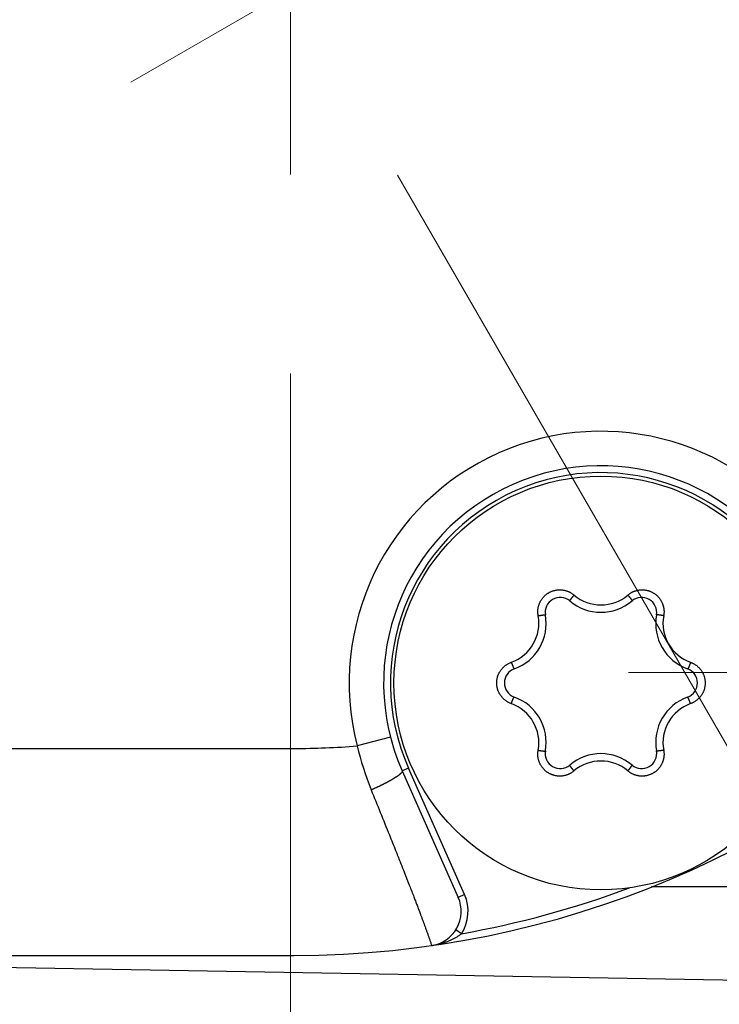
# Model space of a CAD drawing. Header units: millimetres. Extents: x 0 to 1076, y 0 to 742.
# Tile 20 of 127: x 497 to 508, y 210 to 225. Entities that reach past the tile are written whole.
import ezdxf

# ---------------------------------------------------------------- set-up
doc = ezdxf.new("R2010")
doc.units = ezdxf.units.MM
doc.header["$LTSCALE"] = 0.454724
doc.linetypes.add('CENTER', pattern=[50.8, 31.75, -6.35, 6.35, -6.35])
doc.layers.add('NoLayerName_001', color=7, linetype='Continuous')

# ---------------------------------------------------------------- blocks, each defined once
blk = doc.blocks.new('DIM_0003')
at = {"color": 3, "linetype": 'Continuous', "lineweight": 13}
blk.add_arc((54.498, 47.197), 54.498, 300, 210, dxfattribs=at)

msp = doc.modelspace()

# ---------------------------------------------------------------- linework, layer by layer
at = {"layer": 'NoLayerName_001', "color": 4, "linetype": 'CENTER', "lineweight": 13}
for p, q in [((501.376358, 205.098774), (501.376358, 242.901663)), ((491.376358, 242.419282), (533.058333, 170.223983)), ((484.05585, 215.098774), (519.341304, 235.470841)), ((506.276358, 215.199279), (516.276358, 215.199279))]:
    msp.add_line(p, q, dxfattribs=at)
at = {"layer": 'NoLayerName_001', "color": 60, "linetype": 'Continuous', "lineweight": 25}
for p, q in [((502.826737, 214.261863), (502.34259, 214.136957)), ((495.926863, 214.098774), (501.426863, 214.098774)), ((503.088024, 213.813915), (502.996587, 213.773428)), ((502.996587, 213.773428), (503.808791, 211.939123)), ((503.900229, 211.97961), (503.088024, 213.813915)), ((506.610855, 212.098774), (511.276358, 212.098774)), ((506.623016, 212.098774), (513.376863, 212.098774)), ((503.900229, 211.97961), (503.808791, 211.939123)), ((503.856673, 211.412795), (503.772495, 211.466777)), ((495.926863, 211.098774), (501.426863, 211.098774)), ((495.926863, 211.098774), (501.426863, 211.098774))]:
    msp.add_line(p, q, dxfattribs=at)
at = {"layer": 'NoLayerName_001', "color": 7, "linetype": 'Continuous', "lineweight": 25}
msp.add_line((513.84188, 210.633347), (488.84188, 211.064381), dxfattribs=at)
at = {"layer": 'NoLayerName_001', "color": 60, "linetype": 'Continuous', "lineweight": 25}
msp.add_circle((505.876863, 215.048774), 3, dxfattribs=at)
for centre, radius, start, end in [((501.426863, 225.098774), 14, 270, 90), ((505.876863, 215.048774), 3.64999, 33.2997428, 194.4664487), ((505.876863, 215.048774), 3.15, 23.8830953, 203.8830953), ((505.876863, 215.048774), 3.049999, 23.8830953, 203.8830953), ((505.877094, 216.7837), 0.602815, 229.6731316, 310.3261141), ((505.285228, 216.073517), 0.21673, 49.8061343, 190.1938657), ((505.876863, 216.773774), 0.7, 229.8061343, 310.1938657), ((506.468498, 216.073517), 0.21673, 349.8061343, 130.1938657), ((504.382969, 215.911274), 0.7, 289.8061343, 10.1938657), ((507.370757, 215.911274), 0.7, 169.8061343, 250.1938657), ((504.374894, 215.915936), 0.602187, 289.6528948, 10.3471052), ((507.378832, 215.915937), 0.602187, 169.6529121, 250.3470879), ((504.693593, 215.048774), 0.21673, 109.8061343, 250.1938657), ((507.060134, 215.048774), 0.21673, 289.8061343, 70.1938657), ((504.382969, 214.186274), 0.7, 349.8061343, 70.1938657), ((507.370757, 214.186274), 0.7, 109.8061343, 190.1938657), ((504.374894, 214.181612), 0.602187, 349.6529191, 70.3470809), ((507.378832, 214.181612), 0.602187, 109.6528879, 190.3471121), ((501.426863, 225.098774), 11, 270, 274.7752781), ((506.712048, 215.178122), 4.491792, 193.402653, 201.9712312), ((505.285228, 214.024032), 0.21673, 169.8061343, 310.1938657), ((506.468498, 214.024032), 0.21673, 229.8061343, 10.1938657), ((505.876863, 213.323774), 0.7, 49.8061343, 130.1938657), ((505.876632, 213.313849), 0.602815, 49.6731316, 130.3261141), ((501.426863, 225.098774), 13.9, 280.0673956, 290.4885171), ((503.351605, 211.736687), 0.5, 278.1967881, 23.8830953), ((503.351605, 211.736687), 0.599999, 327.3286116, 23.8830953), ((503.499616, 211.862159), 0.573948, 306.5393558, 308.4700728)]:
    msp.add_arc(centre, radius, start, end, dxfattribs=at)
for points, knots in [([(504.967308, 216.0241), (504.966505, 216.029238), (504.964712, 216.039499), (504.963132, 216.055058), (504.962214, 216.070684), (504.96208, 216.086351), (504.962701, 216.102012), (504.964088, 216.117623), (504.966243, 216.133142), (504.969158, 216.14853), (504.972822, 216.163752), (504.977225, 216.178773), (504.982358, 216.193559), (504.988208, 216.208075), (504.994767, 216.222286), (505.002019, 216.236159), (505.009943, 216.249661), (505.018518, 216.262761), (505.027723, 216.275426), (505.037539, 216.287624), (505.047944, 216.299322), (505.058917, 216.31049), (505.070427, 216.321104), (505.082443, 216.33114), (505.094937, 216.340576), (505.107879, 216.349386), (505.121239, 216.357548), (505.134987, 216.365037), (505.149089, 216.371839), (505.163507, 216.377941), (505.178207, 216.383329), (505.193154, 216.387989), (505.208312, 216.391908), (505.223646, 216.395069), (505.239117, 216.39747), (505.254688, 216.399109), (505.27032, 216.399984), (505.285976, 216.4001), (505.301613, 216.399424), (505.317212, 216.398074), (505.327516, 216.396429), (505.332679, 216.395699)], [0, 0, 0, 0, 0.0156039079, 0.0312347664, 0.0468856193, 0.0625492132, 0.078218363, 0.0938863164, 0.1095476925, 0.1252024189, 0.1408523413, 0.1564989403, 0.1721435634, 0.187787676, 0.2034330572, 0.2190807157, 0.2347302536, 0.250380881, 0.2660317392, 0.2816821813, 0.2973320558, 0.3129818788, 0.3286320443, 0.3442824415, 0.359932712, 0.3755825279, 0.3912318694, 0.4068812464, 0.422531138, 0.4381814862, 0.453831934, 0.4694821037, 0.4851318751, 0.5007816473, 0.5164319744, 0.5320827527, 0.5477333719, 0.5633829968, 0.579030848, 0.594676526, 0.6103210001, 0.6103210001, 0.6103210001, 0.6103210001]), ([(505.332679, 216.395699), (505.337801, 216.394718), (505.348083, 216.392937), (505.363281, 216.389168), (505.378299, 216.384752), (505.393083, 216.379578), (505.4076, 216.373686), (505.421813, 216.367081), (505.435686, 216.359788), (505.449187, 216.351837), (505.46226, 216.343229), (505.474945, 216.334081), (505.482935, 216.327399), (505.486984, 216.324134)], [0, 0, 0, 0, 0.0156449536, 0.0312917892, 0.0469418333, 0.0625965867, 0.0782579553, 0.0939259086, 0.1095951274, 0.1252588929, 0.1409099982, 0.156541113, 0.1721451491, 0.1721451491, 0.1721451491, 0.1721451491]), ([(505.486984, 216.324135), (505.486154, 216.323156), (505.484491, 216.321201), (505.482009, 216.318258), (505.479535, 216.315308), (505.47707, 216.312351), (505.474614, 216.309386), (505.472166, 216.306414), (505.469727, 216.303435), (505.467298, 216.300448), (505.464879, 216.297453), (505.462871, 216.294951), (505.46127, 216.292944), (505.460072, 216.291437), (505.458877, 216.289928), (505.457685, 216.288416), (505.456496, 216.286903), (505.45531, 216.285386), (505.454127, 216.283868), (505.452947, 216.282347), (505.45177, 216.280823), (505.450597, 216.279297), (505.449428, 216.277768), (505.448262, 216.276237), (505.447101, 216.274702), (505.445943, 216.273165), (505.444791, 216.271623), (505.443643, 216.270078), (505.442499, 216.268528), (505.441362, 216.266974), (505.440229, 216.265416), (505.439103, 216.263853), (505.437984, 216.262285), (505.436873, 216.260712), (505.43577, 216.259134), (505.434677, 216.257551), (505.433594, 216.255963), (505.432522, 216.254369), (505.431464, 216.252766), (505.43042, 216.251151), (505.429747, 216.250059), (505.429407, 216.249515)], [0, 0, 0, 0, 0.00384999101, 0.0077000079, 0.01155003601, 0.01540006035, 0.01925006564, 0.02310003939, 0.02694999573, 0.03079996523, 0.03464998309, 0.03850008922, 0.04042518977, 0.04235031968, 0.0442754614, 0.04620059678, 0.04812570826, 0.05005077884, 0.05197579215, 0.05390073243, 0.05582558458, 0.05775033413, 0.05967497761, 0.06159956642, 0.06352417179, 0.06544886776, 0.06737373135, 0.06929884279, 0.07122428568, 0.07315014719, 0.07507649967, 0.07700314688, 0.07892969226, 0.0808557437, 0.08278091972, 0.08470485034, 0.08662717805, 0.08854772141, 0.09046777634, 0.09238951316, 0.09431528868, 0.09431528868, 0.09431528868, 0.09431528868]), ([(506.266742, 216.324135), (506.270791, 216.3274), (506.278779, 216.334083), (506.291464, 216.343231), (506.304537, 216.351839), (506.318039, 216.359788), (506.331913, 216.367079), (506.346127, 216.373682), (506.360644, 216.379575), (506.375429, 216.384743), (506.390444, 216.38918), (506.405654, 216.392876), (506.421025, 216.395824), (506.436522, 216.398015), (506.452109, 216.39944), (506.467749, 216.400096), (506.483404, 216.399985), (506.499036, 216.39911), (506.514607, 216.39747), (506.530078, 216.395069), (506.545412, 216.391907), (506.56057, 216.387989), (506.575517, 216.383329), (506.590217, 216.377941), (506.604635, 216.37184), (506.618736, 216.365037), (506.632484, 216.357548), (506.645844, 216.349387), (506.658786, 216.340576), (506.671279, 216.33114), (506.683295, 216.321104), (506.694804, 216.310489), (506.705777, 216.299321), (506.716182, 216.287623), (506.725997, 216.275425), (506.735202, 216.26276), (506.743776, 216.24966), (506.751704, 216.236159), (506.758937, 216.222279), (506.765566, 216.208096), (506.769292, 216.198349), (506.771242, 216.193513)], [0, 0, 0, 0, 0.0156037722, 0.0312345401, 0.0468853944, 0.0625490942, 0.0782184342, 0.0938866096, 0.1095481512, 0.1252029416, 0.1408528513, 0.1564993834, 0.1721439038, 0.1877878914, 0.2034331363, 0.2190806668, 0.2347300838, 0.250380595, 0.2660313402, 0.2816816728, 0.2973314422, 0.3129811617, 0.3286312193, 0.3442814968, 0.3599316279, 0.3755812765, 0.3912304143, 0.4068795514, 0.4225291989, 0.4381793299, 0.4538296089, 0.4694796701, 0.4851293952, 0.5007791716, 0.5164295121, 0.5320802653, 0.5477307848, 0.5633802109, 0.5790277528, 0.5946730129, 0.6103170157, 0.6103170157, 0.6103170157, 0.6103170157]), ([(506.266742, 216.324135), (506.267572, 216.323156), (506.269235, 216.321201), (506.271717, 216.318258), (506.274191, 216.315308), (506.276656, 216.31235), (506.279113, 216.309386), (506.281561, 216.306414), (506.283999, 216.303435), (506.286428, 216.300448), (506.288848, 216.297453), (506.290855, 216.29495), (506.292456, 216.292944), (506.293654, 216.291436), (506.294849, 216.289927), (506.296042, 216.288416), (506.297231, 216.286902), (506.298417, 216.285386), (506.2996, 216.283867), (506.30078, 216.282346), (506.301956, 216.280822), (506.303129, 216.279296), (506.304299, 216.277768), (506.305465, 216.276236), (506.306626, 216.274702), (506.307784, 216.273164), (506.308936, 216.271622), (506.310085, 216.270077), (506.311228, 216.268527), (506.312365, 216.266973), (506.313498, 216.265415), (506.314624, 216.263852), (506.315743, 216.262284), (506.316854, 216.260711), (506.317957, 216.259133), (506.31905, 216.25755), (506.320133, 216.255961), (506.321205, 216.254368), (506.322263, 216.252764), (506.323307, 216.25115), (506.32398, 216.250058), (506.32432, 216.249513)], [0, 0, 0, 0, 0.00385005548, 0.00770013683, 0.01155022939, 0.01540031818, 0.01925038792, 0.02310042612, 0.02695044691, 0.03080048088, 0.0346505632, 0.0385007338, 0.04042586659, 0.04235102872, 0.04427620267, 0.04620137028, 0.04812651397, 0.05005161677, 0.05197666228, 0.05390163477, 0.05582651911, 0.05775130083, 0.05967597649, 0.06160059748, 0.06352523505, 0.06544996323, 0.06737485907, 0.06930000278, 0.07122547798, 0.07315137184, 0.07507775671, 0.07700443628, 0.07893101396, 0.08085709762, 0.08278230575, 0.08470626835, 0.08662862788, 0.08854920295, 0.09046928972, 0.09239105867, 0.09431686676, 0.09431686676, 0.09431686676, 0.09431686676]), ([(505.429407, 216.249515), (505.429075, 216.248963), (505.428402, 216.24786), (505.427441, 216.246179), (505.426505, 216.244479), (505.425743, 216.242739), (505.424794, 216.240997), (505.425074, 216.2397), (505.4251, 216.239069)], [0, 0, 0, 0, 0.00193239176, 0.00387339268, 0.00581319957, 0.00773519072, 0.00962986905, 0.01152428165, 0.01152428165, 0.01152428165, 0.01152428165]), ([(506.32432, 216.249513), (506.324652, 216.248961), (506.325325, 216.247859), (506.326286, 216.246178), (506.327222, 216.244477), (506.327984, 216.242738), (506.328933, 216.240996), (506.328654, 216.239698), (506.328627, 216.239067)], [0, 0, 0, 0, 0.00193242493, 0.00387345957, 0.00581329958, 0.00773532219, 0.00963002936, 0.01152447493, 0.01152447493, 0.01152447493, 0.01152447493]), ([(506.771242, 216.193513), (506.772952, 216.188586), (506.77655, 216.178792), (506.780883, 216.163746), (506.784567, 216.148531), (506.787478, 216.133141), (506.789634, 216.117623), (506.791022, 216.102011), (506.791644, 216.086351), (506.791511, 216.070683), (506.790594, 216.055058), (506.789014, 216.039499), (506.787221, 216.029238), (506.786418, 216.024099)], [0, 0, 0, 0, 0.0156445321, 0.0312910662, 0.0469409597, 0.0625957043, 0.0782571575, 0.0939252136, 0.109594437, 0.1252580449, 0.1409088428, 0.1565395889, 0.1721433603, 0.1721433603, 0.1721433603, 0.1721433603]), ([(504.967308, 216.0241), (504.968571, 216.02433), (504.971095, 216.024792), (504.974885, 216.02547), (504.978677, 216.026137), (504.982471, 216.026794), (504.986266, 216.027439), (504.990064, 216.028072), (504.993863, 216.028695), (504.997664, 216.029305), (505.001468, 216.029903), (505.004639, 216.03039), (505.007177, 216.030773), (505.009081, 216.031057), (505.010986, 216.031337), (505.012891, 216.031614), (505.014796, 216.031887), (505.016703, 216.032156), (505.018609, 216.032422), (505.020516, 216.032683), (505.022424, 216.03294), (505.024332, 216.033193), (505.026241, 216.033441), (505.02815, 216.033685), (505.030059, 216.033924), (505.03197, 216.034157), (505.033881, 216.034385), (505.035794, 216.034606), (505.037707, 216.034821), (505.039622, 216.03503), (505.041537, 216.035231), (505.043454, 216.035425), (505.045372, 216.03561), (505.04729, 216.035786), (505.049208, 216.035952), (505.051125, 216.036107), (505.053042, 216.036251), (505.054958, 216.036382), (505.056876, 216.036497), (505.058796, 216.036594), (505.060078, 216.036631), (505.06072, 216.036653)], [0, 0, 0, 0, 0.00384999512, 0.00770001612, 0.01155004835, 0.01540007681, 0.01925008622, 0.02310006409, 0.02695002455, 0.03079999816, 0.03465002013, 0.03850013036, 0.04042523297, 0.04235036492, 0.04427550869, 0.04620064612, 0.04812575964, 0.05005083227, 0.05197584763, 0.05390078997, 0.05582564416, 0.05775039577, 0.05967504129, 0.06159963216, 0.06352423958, 0.0654489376, 0.06737380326, 0.06929891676, 0.07122436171, 0.07315022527, 0.07507657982, 0.07700322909, 0.07892977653, 0.08085583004, 0.08278100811, 0.08470494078, 0.08662727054, 0.08854781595, 0.09046787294, 0.09238961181, 0.09431538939, 0.09431538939, 0.09431538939, 0.09431538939]), ([(505.06072, 216.036653), (505.061364, 216.036664), (505.062655, 216.036696), (505.064591, 216.036687), (505.066532, 216.036648), (505.06842, 216.036438), (505.070403, 216.036389), (505.071386, 216.035498), (505.071919, 216.03516)], [0, 0, 0, 0, 0.00193239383, 0.00387339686, 0.00581320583, 0.00773519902, 0.00962987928, 0.01152429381, 0.01152429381, 0.01152429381, 0.01152429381]), ([(506.693007, 216.036653), (506.692363, 216.036664), (506.691071, 216.036696), (506.689135, 216.036687), (506.687194, 216.036648), (506.685307, 216.036438), (506.683324, 216.036389), (506.68234, 216.035498), (506.681807, 216.03516)], [0, 0, 0, 0, 0.00193239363, 0.00387339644, 0.0058132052, 0.00773519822, 0.00962987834, 0.01152429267, 0.01152429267, 0.01152429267, 0.01152429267]), ([(506.786418, 216.0241), (506.785156, 216.02433), (506.782631, 216.024792), (506.778841, 216.02547), (506.775049, 216.026137), (506.771256, 216.026794), (506.76746, 216.027439), (506.763663, 216.028072), (506.759863, 216.028695), (506.756062, 216.029305), (506.752259, 216.029903), (506.749087, 216.03039), (506.746549, 216.030773), (506.744645, 216.031057), (506.742741, 216.031337), (506.740836, 216.031614), (506.73893, 216.031887), (506.737024, 216.032156), (506.735117, 216.032422), (506.73321, 216.032683), (506.731302, 216.03294), (506.729394, 216.033193), (506.727486, 216.033441), (506.725577, 216.033685), (506.723667, 216.033924), (506.721756, 216.034157), (506.719845, 216.034385), (506.717933, 216.034606), (506.716019, 216.034821), (506.714105, 216.03503), (506.712189, 216.035231), (506.710272, 216.035425), (506.708354, 216.03561), (506.706437, 216.035786), (506.704519, 216.035952), (506.702601, 216.036107), (506.700684, 216.036251), (506.698768, 216.036382), (506.69685, 216.036497), (506.69493, 216.036594), (506.693648, 216.036631), (506.693007, 216.036653)], [0, 0, 0, 0, 0.00384999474, 0.00770001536, 0.0115500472, 0.01540007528, 0.01925008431, 0.02310006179, 0.02695002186, 0.03079999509, 0.03465001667, 0.03850012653, 0.04042522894, 0.04235036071, 0.0442755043, 0.04620064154, 0.04812575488, 0.05005082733, 0.0519758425, 0.05390078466, 0.05582563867, 0.05775039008, 0.05967503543, 0.0615996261, 0.06352423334, 0.06544893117, 0.06737379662, 0.06929890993, 0.07122435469, 0.07315021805, 0.0750765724, 0.07700322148, 0.07892976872, 0.08085582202, 0.0827809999, 0.08470493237, 0.08662726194, 0.08854780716, 0.09046786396, 0.09238960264, 0.09431538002, 0.09431538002, 0.09431538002, 0.09431538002]), ([(504.438296, 215.250965), (504.441707, 215.254909), (504.448391, 215.262922), (504.459256, 215.274198), (504.470591, 215.284995), (504.482464, 215.29521), (504.494825, 215.304836), (504.507652, 215.313843), (504.520904, 215.322211), (504.534539, 215.329929), (504.54853, 215.336947), (504.562795, 215.343358), (504.572577, 215.346936), (504.577429, 215.34881)], [0, 0, 0, 0, 0.015644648, 0.0312912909, 0.0469412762, 0.0625960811, 0.0782575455, 0.0939255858, 0.1095948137, 0.1252584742, 0.1409093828, 0.1565402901, 0.172144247, 0.172144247, 0.172144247, 0.172144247]), ([(504.577429, 215.34881), (504.577861, 215.347601), (504.578723, 215.345183), (504.580031, 215.341562), (504.581349, 215.337945), (504.582677, 215.334331), (504.584017, 215.330722), (504.585367, 215.327116), (504.586727, 215.323515), (504.588099, 215.319918), (504.589483, 215.316325), (504.590647, 215.313335), (504.591584, 215.310945), (504.59229, 215.309154), (504.593, 215.307365), (504.593713, 215.305576), (504.594429, 215.30379), (504.595149, 215.302004), (504.595873, 215.30022), (504.5966, 215.298438), (504.597331, 215.296658), (504.598066, 215.294879), (504.598805, 215.293102), (504.599549, 215.291327), (504.600297, 215.289553), (504.60105, 215.287782), (504.601809, 215.286013), (504.602573, 215.284246), (504.603343, 215.282481), (504.60412, 215.280719), (504.604904, 215.278959), (504.605694, 215.277202), (504.606493, 215.275449), (504.607299, 215.2737), (504.608115, 215.271956), (504.608939, 215.270218), (504.609773, 215.268486), (504.610617, 215.266761), (504.611477, 215.265043), (504.612353, 215.263332), (504.612962, 215.262203), (504.613264, 215.261636)], [0, 0, 0, 0, 0.00384999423, 0.00770001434, 0.01155004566, 0.01540007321, 0.01925008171, 0.02310005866, 0.0269500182, 0.03079999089, 0.03465001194, 0.03850012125, 0.04042522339, 0.04235035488, 0.04427549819, 0.04620063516, 0.04812574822, 0.05005082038, 0.05197583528, 0.05390077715, 0.05582563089, 0.05775038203, 0.0596750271, 0.0615996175, 0.06352422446, 0.06544892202, 0.06737378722, 0.06929890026, 0.07122434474, 0.07315020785, 0.07507656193, 0.07700321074, 0.07892975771, 0.08085581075, 0.08278098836, 0.08470492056, 0.08662724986, 0.0885477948, 0.09046785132, 0.09238958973, 0.09431536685, 0.09431536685, 0.09431536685, 0.09431536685]), ([(507.176297, 215.34881), (507.175865, 215.347601), (507.175003, 215.345183), (507.173695, 215.341562), (507.172378, 215.337945), (507.171049, 215.334331), (507.16971, 215.330722), (507.16836, 215.327116), (507.166999, 215.323515), (507.165627, 215.319918), (507.164243, 215.316325), (507.163079, 215.313335), (507.162142, 215.310945), (507.161436, 215.309154), (507.160726, 215.307365), (507.160014, 215.305576), (507.159297, 215.30379), (507.158577, 215.302004), (507.157854, 215.30022), (507.157126, 215.298438), (507.156395, 215.296658), (507.15566, 215.294879), (507.154921, 215.293102), (507.154177, 215.291326), (507.153429, 215.289553), (507.152676, 215.287782), (507.151917, 215.286013), (507.151153, 215.284246), (507.150383, 215.282481), (507.149606, 215.280719), (507.148822, 215.278959), (507.148032, 215.277202), (507.147233, 215.275449), (507.146427, 215.2737), (507.145612, 215.271956), (507.144787, 215.270218), (507.143953, 215.268486), (507.143109, 215.266761), (507.14225, 215.265043), (507.141373, 215.263331), (507.140764, 215.262203), (507.140463, 215.261636)], [0, 0, 0, 0, 0.00385000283, 0.00770003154, 0.01155007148, 0.01540010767, 0.01925012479, 0.02310011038, 0.02695007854, 0.03080005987, 0.03465008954, 0.03850020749, 0.04042531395, 0.04235044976, 0.04427559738, 0.04620073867, 0.04812585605, 0.05005093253, 0.05197595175, 0.05390089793, 0.05582575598, 0.05775051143, 0.05967516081, 0.06159975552, 0.0635243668, 0.06544906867, 0.06737393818, 0.06929905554, 0.07122450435, 0.07315037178, 0.0750767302, 0.07700338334, 0.07892993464, 0.080855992, 0.08278117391, 0.08470511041, 0.08662744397, 0.08854799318, 0.09046805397, 0.09238979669, 0.09431557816, 0.09431557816, 0.09431557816, 0.09431557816]), ([(507.176297, 215.34881), (507.181149, 215.346936), (507.190931, 215.343358), (507.205196, 215.336947), (507.219188, 215.329929), (507.232823, 215.322211), (507.246075, 215.313842), (507.258901, 215.304835), (507.271264, 215.295209), (507.283133, 215.28499), (507.294483, 215.274206), (507.30529, 215.262882), (507.315529, 215.251044), (507.325176, 215.238719), (507.334204, 215.225933), (507.342591, 215.212716), (507.350323, 215.199102), (507.35738, 215.185126), (507.363745, 215.170821), (507.369401, 215.156221), (507.374329, 215.141361), (507.378514, 215.126274), (507.381951, 215.110999), (507.384635, 215.095574), (507.386559, 215.080036), (507.387718, 215.064423), (507.388107, 215.048772), (507.387718, 215.033121), (507.386559, 215.017508), (507.384635, 215.00197), (507.381951, 214.986545), (507.378513, 214.971271), (507.374329, 214.956184), (507.369401, 214.941323), (507.363745, 214.926724), (507.35738, 214.912419), (507.350322, 214.898444), (507.342594, 214.884828), (507.334191, 214.871623), (507.325222, 214.85879), (507.318644, 214.85069), (507.31543, 214.846584)], [0, 0, 0, 0, 0.0156039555, 0.0312348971, 0.0468859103, 0.0625497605, 0.0782192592, 0.0938876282, 0.1095494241, 0.1252045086, 0.1408547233, 0.1565015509, 0.1721463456, 0.187790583, 0.2034360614, 0.2190838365, 0.2347335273, 0.2503843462, 0.2660354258, 0.2816861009, 0.2973361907, 0.3129861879, 0.3286364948, 0.3442870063, 0.3599373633, 0.3755872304, 0.3912365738, 0.4068858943, 0.4225357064, 0.438185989, 0.4538364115, 0.4694866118, 0.4851364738, 0.5007863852, 0.5164368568, 0.5320877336, 0.5477383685, 0.5633879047, 0.5790355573, 0.5946809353, 0.6103250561, 0.6103250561, 0.6103250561, 0.6103250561]), ([(504.577429, 214.748739), (504.572577, 214.750613), (504.562795, 214.75419), (504.54853, 214.760601), (504.534539, 214.767619), (504.520903, 214.775338), (504.507651, 214.783707), (504.494825, 214.792714), (504.482463, 214.802339), (504.470594, 214.812558), (504.459243, 214.823343), (504.448436, 214.834667), (504.438197, 214.846505), (504.42855, 214.85883), (504.419523, 214.871616), (504.411135, 214.884833), (504.403403, 214.898447), (504.396346, 214.912423), (504.389981, 214.926728), (504.384326, 214.941327), (504.379397, 214.956188), (504.375213, 214.971275), (504.371775, 214.98655), (504.369092, 215.001975), (504.367167, 215.017512), (504.366008, 215.033126), (504.36562, 215.048777), (504.366008, 215.064428), (504.367167, 215.080041), (504.369092, 215.095579), (504.371775, 215.111003), (504.375213, 215.126278), (504.379398, 215.141365), (504.384326, 215.156225), (504.389981, 215.170825), (504.396346, 215.18513), (504.403405, 215.199105), (504.411132, 215.212721), (504.419536, 215.225925), (504.428504, 215.238759), (504.435082, 215.246858), (504.438296, 215.250965)], [0, 0, 0, 0, 0.0156039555, 0.0312348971, 0.0468859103, 0.0625497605, 0.0782192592, 0.0938876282, 0.1095494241, 0.1252045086, 0.1408547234, 0.156501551, 0.1721463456, 0.187790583, 0.2034360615, 0.2190838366, 0.2347335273, 0.2503843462, 0.2660354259, 0.281686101, 0.2973361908, 0.312986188, 0.3286364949, 0.3442870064, 0.3599373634, 0.3755872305, 0.3912365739, 0.4068858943, 0.4225357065, 0.4381859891, 0.4538364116, 0.4694866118, 0.4851364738, 0.5007863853, 0.5164368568, 0.5320877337, 0.5477383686, 0.5633879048, 0.5790355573, 0.5946809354, 0.6103250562, 0.6103250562, 0.6103250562, 0.6103250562]), ([(504.613264, 215.261636), (504.613576, 215.261073), (504.614194, 215.259939), (504.615169, 215.258266), (504.616174, 215.256605), (504.617299, 215.255075), (504.618333, 215.253382), (504.619597, 215.252976), (504.620156, 215.252683)], [0, 0, 0, 0, 0.00193239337, 0.00387339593, 0.00581320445, 0.00773519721, 0.00962987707, 0.01152429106, 0.01152429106, 0.01152429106, 0.01152429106]), ([(507.140463, 215.261636), (507.14015, 215.261073), (507.139532, 215.259938), (507.138557, 215.258266), (507.137552, 215.256605), (507.136427, 215.255075), (507.135393, 215.253382), (507.134129, 215.252976), (507.13357, 215.252683)], [0, 0, 0, 0, 0.0019323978, 0.00387340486, 0.0058132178, 0.00773521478, 0.00962989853, 0.01152431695, 0.01152431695, 0.01152431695, 0.01152431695]), ([(504.577429, 214.748739), (504.577861, 214.749948), (504.578723, 214.752365), (504.580031, 214.755986), (504.581349, 214.759604), (504.582677, 214.763217), (504.584017, 214.766827), (504.585367, 214.770433), (504.586727, 214.774034), (504.588099, 214.777631), (504.589483, 214.781224), (504.590647, 214.784214), (504.591584, 214.786603), (504.59229, 214.788394), (504.593, 214.790184), (504.593713, 214.791972), (504.594429, 214.793759), (504.595149, 214.795545), (504.595873, 214.797328), (504.5966, 214.799111), (504.597331, 214.800891), (504.598066, 214.80267), (504.598806, 214.804447), (504.599549, 214.806222), (504.600297, 214.807996), (504.60105, 214.809767), (504.601809, 214.811536), (504.602573, 214.813303), (504.603344, 214.815068), (504.60412, 214.81683), (504.604904, 214.81859), (504.605694, 214.820346), (504.606493, 214.8221), (504.607299, 214.823849), (504.608115, 214.825593), (504.608939, 214.827331), (504.609773, 214.829063), (504.610617, 214.830788), (504.611477, 214.832506), (504.612353, 214.834217), (504.612962, 214.835346), (504.613264, 214.835913)], [0, 0, 0, 0, 0.00385000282, 0.00770003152, 0.01155007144, 0.01540010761, 0.01925012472, 0.0231001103, 0.02695007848, 0.03080005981, 0.0346500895, 0.03850020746, 0.04042531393, 0.04235044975, 0.04427559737, 0.04620073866, 0.04812585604, 0.05005093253, 0.05197595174, 0.05390089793, 0.05582575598, 0.05775051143, 0.0596751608, 0.06159975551, 0.06352436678, 0.06544906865, 0.06737393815, 0.0692990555, 0.07122450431, 0.07315037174, 0.07507673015, 0.07700338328, 0.07892993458, 0.08085599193, 0.08278117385, 0.08470511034, 0.08662744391, 0.08854799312, 0.09046805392, 0.09238979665, 0.09431557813, 0.09431557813, 0.09431557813, 0.09431557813]), ([(504.613264, 214.835913), (504.613576, 214.836476), (504.614194, 214.83761), (504.615169, 214.839283), (504.616174, 214.840944), (504.617299, 214.842474), (504.618333, 214.844167), (504.619597, 214.844573), (504.620156, 214.844866)], [0, 0, 0, 0, 0.00193239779, 0.00387340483, 0.00581321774, 0.00773521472, 0.00962989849, 0.01152431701, 0.01152431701, 0.01152431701, 0.01152431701]), ([(507.140463, 214.835912), (507.14015, 214.836476), (507.139533, 214.83761), (507.138557, 214.839283), (507.137552, 214.840944), (507.136427, 214.842474), (507.135393, 214.844166), (507.134129, 214.844573), (507.13357, 214.844865)], [0, 0, 0, 0, 0.00193239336, 0.0038733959, 0.00581320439, 0.00773519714, 0.00962987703, 0.01152429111, 0.01152429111, 0.01152429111, 0.01152429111]), ([(507.176297, 214.748739), (507.175865, 214.749948), (507.175003, 214.752365), (507.173695, 214.755986), (507.172378, 214.759604), (507.171049, 214.763217), (507.16971, 214.766827), (507.16836, 214.770433), (507.166999, 214.774034), (507.165627, 214.777631), (507.164243, 214.781224), (507.163079, 214.784214), (507.162142, 214.786603), (507.161436, 214.788394), (507.160726, 214.790184), (507.160014, 214.791972), (507.159297, 214.793759), (507.158577, 214.795544), (507.157854, 214.797328), (507.157126, 214.799111), (507.156395, 214.800891), (507.15566, 214.80267), (507.154921, 214.804447), (507.154177, 214.806222), (507.153429, 214.807995), (507.152676, 214.809767), (507.151917, 214.811536), (507.151153, 214.813303), (507.150383, 214.815067), (507.149606, 214.81683), (507.148823, 214.818589), (507.148032, 214.820346), (507.147233, 214.822099), (507.146427, 214.823848), (507.145612, 214.825592), (507.144787, 214.827331), (507.143953, 214.829062), (507.143109, 214.830788), (507.14225, 214.832506), (507.141373, 214.834217), (507.140764, 214.835346), (507.140463, 214.835912)], [0, 0, 0, 0, 0.00384999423, 0.00770001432, 0.01155004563, 0.01540007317, 0.01925008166, 0.02310005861, 0.02695001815, 0.03079999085, 0.03465001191, 0.03850012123, 0.04042522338, 0.04235035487, 0.04427549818, 0.04620063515, 0.04812574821, 0.05005082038, 0.05197583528, 0.05390077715, 0.05582563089, 0.05775038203, 0.0596750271, 0.06159961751, 0.06352422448, 0.06544892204, 0.06737378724, 0.06929890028, 0.07122434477, 0.07315020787, 0.07507656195, 0.07700321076, 0.07892975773, 0.08085581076, 0.08278098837, 0.08470492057, 0.08662724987, 0.08854779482, 0.09046785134, 0.09238958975, 0.09431536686, 0.09431536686, 0.09431536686, 0.09431536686]), ([(507.31543, 214.846584), (507.312019, 214.842639), (507.305335, 214.834626), (507.294471, 214.823351), (507.283136, 214.812554), (507.271262, 214.802339), (507.258901, 214.792712), (507.246074, 214.783706), (507.232823, 214.775338), (507.219187, 214.76762), (507.205196, 214.760602), (507.190931, 214.754191), (507.181149, 214.750613), (507.176297, 214.748739)], [0, 0, 0, 0, 0.015644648, 0.031291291, 0.0469412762, 0.0625960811, 0.0782575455, 0.0939255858, 0.1095948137, 0.1252584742, 0.1409093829, 0.1565402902, 0.1721442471, 0.1721442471, 0.1721442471, 0.1721442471]), ([(504.982484, 213.904036), (504.980774, 213.908962), (504.977176, 213.918757), (504.972843, 213.933803), (504.969159, 213.949018), (504.966249, 213.964408), (504.964092, 213.979926), (504.962704, 213.995537), (504.962082, 214.011198), (504.962215, 214.026865), (504.963132, 214.042491), (504.964712, 214.05805), (504.966505, 214.06831), (504.967308, 214.073449)], [0, 0, 0, 0, 0.0156445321, 0.0312910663, 0.0469409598, 0.0625957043, 0.0782571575, 0.0939252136, 0.109594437, 0.1252580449, 0.1409088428, 0.1565395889, 0.1721433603, 0.1721433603, 0.1721433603, 0.1721433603]), ([(504.967308, 214.073449), (504.968571, 214.073219), (504.971095, 214.072757), (504.974885, 214.072079), (504.978677, 214.071411), (504.982471, 214.070755), (504.986266, 214.07011), (504.990064, 214.069476), (504.993863, 214.068854), (504.997664, 214.068244), (505.001468, 214.067646), (505.004639, 214.067159), (505.007177, 214.066776), (505.009081, 214.066492), (505.010986, 214.066211), (505.012891, 214.065935), (505.014796, 214.065662), (505.016703, 214.065392), (505.018609, 214.065127), (505.020516, 214.064866), (505.022424, 214.064609), (505.024332, 214.064356), (505.026241, 214.064108), (505.02815, 214.063864), (505.030059, 214.063625), (505.03197, 214.063392), (505.033881, 214.063164), (505.035794, 214.062943), (505.037707, 214.062727), (505.039622, 214.062519), (505.041537, 214.062318), (505.043454, 214.062124), (505.045372, 214.061939), (505.04729, 214.061763), (505.049208, 214.061597), (505.051125, 214.061442), (505.053042, 214.061298), (505.054958, 214.061166), (505.056876, 214.061052), (505.058796, 214.060955), (505.060078, 214.060918), (505.06072, 214.060896)], [0, 0, 0, 0, 0.00384999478, 0.00770001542, 0.01155004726, 0.01540007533, 0.01925008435, 0.02310006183, 0.02695002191, 0.03079999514, 0.03465001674, 0.03850012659, 0.04042522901, 0.04235036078, 0.04427550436, 0.0462006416, 0.04812575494, 0.05005082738, 0.05197584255, 0.05390078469, 0.0558256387, 0.05775039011, 0.05967503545, 0.06159962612, 0.06352423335, 0.06544893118, 0.06737379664, 0.06929890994, 0.0712243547, 0.07315021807, 0.07507657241, 0.07700322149, 0.07892976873, 0.08085582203, 0.08278099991, 0.08470493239, 0.08662726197, 0.0885478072, 0.09046786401, 0.09238960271, 0.0943153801, 0.0943153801, 0.0943153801, 0.0943153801]), ([(505.06072, 214.060896), (505.061364, 214.060885), (505.062655, 214.060853), (505.064591, 214.060861), (505.066532, 214.060901), (505.06842, 214.06111), (505.070403, 214.06116), (505.071386, 214.062051), (505.071919, 214.062389)], [0, 0, 0, 0, 0.00193239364, 0.00387339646, 0.00581320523, 0.00773519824, 0.00962987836, 0.01152429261, 0.01152429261, 0.01152429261, 0.01152429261]), ([(506.786418, 214.073449), (506.787221, 214.06831), (506.789014, 214.05805), (506.790594, 214.042491), (506.791512, 214.026865), (506.791646, 214.011197), (506.791025, 213.995537), (506.789638, 213.979926), (506.787484, 213.964407), (506.784569, 213.949019), (506.780904, 213.933797), (506.776501, 213.918776), (506.771369, 213.90399), (506.765518, 213.889474), (506.758959, 213.875262), (506.751707, 213.86139), (506.743783, 213.847887), (506.735209, 213.834788), (506.726003, 213.822123), (506.716188, 213.809925), (506.705782, 213.798227), (506.694809, 213.787059), (506.6833, 213.776445), (506.671283, 213.766409), (506.658789, 213.756973), (506.645848, 213.748163), (506.632487, 213.740001), (506.618739, 213.732512), (506.604638, 213.725709), (506.590219, 213.719607), (506.575519, 213.714219), (506.560572, 213.70956), (506.545414, 213.705641), (506.53008, 213.702479), (506.514609, 213.700079), (506.499038, 213.698439), (506.483406, 213.697565), (506.46775, 213.697449), (506.452113, 213.698125), (506.436514, 213.699475), (506.42621, 213.70112), (506.421047, 213.701849)], [0, 0, 0, 0, 0.0156039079, 0.0312347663, 0.0468856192, 0.0625492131, 0.078218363, 0.0938863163, 0.1095476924, 0.1252024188, 0.1408523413, 0.1564989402, 0.1721435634, 0.187787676, 0.2034330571, 0.2190807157, 0.2347302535, 0.250380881, 0.2660317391, 0.2816821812, 0.2973320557, 0.3129818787, 0.3286320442, 0.3442824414, 0.3599327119, 0.3755825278, 0.3912318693, 0.4068812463, 0.422531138, 0.4381814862, 0.4538319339, 0.4694821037, 0.4851318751, 0.5007816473, 0.5164319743, 0.5320827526, 0.5477333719, 0.5633829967, 0.5790308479, 0.5946765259, 0.610321, 0.610321, 0.610321, 0.610321]), ([(506.693007, 214.060896), (506.692363, 214.060885), (506.691071, 214.060853), (506.689135, 214.060861), (506.687194, 214.060901), (506.685307, 214.06111), (506.683324, 214.06116), (506.68234, 214.062051), (506.681807, 214.062389)], [0, 0, 0, 0, 0.00193239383, 0.00387339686, 0.00581320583, 0.00773519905, 0.00962987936, 0.01152429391, 0.01152429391, 0.01152429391, 0.01152429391]), ([(506.786418, 214.073449), (506.785156, 214.073219), (506.782631, 214.072757), (506.778841, 214.072079), (506.775049, 214.071411), (506.771256, 214.070755), (506.76746, 214.07011), (506.763663, 214.069476), (506.759863, 214.068854), (506.756062, 214.068244), (506.752259, 214.067646), (506.749087, 214.067159), (506.746549, 214.066776), (506.744645, 214.066492), (506.742741, 214.066211), (506.740836, 214.065935), (506.73893, 214.065662), (506.737024, 214.065392), (506.735117, 214.065127), (506.73321, 214.064866), (506.731302, 214.064609), (506.729394, 214.064356), (506.727486, 214.064108), (506.725577, 214.063864), (506.723667, 214.063625), (506.721756, 214.063392), (506.719845, 214.063164), (506.717933, 214.062943), (506.716019, 214.062727), (506.714105, 214.062519), (506.712189, 214.062318), (506.710272, 214.062124), (506.708354, 214.061939), (506.706437, 214.061763), (506.704519, 214.061597), (506.702601, 214.061442), (506.700684, 214.061298), (506.698768, 214.061166), (506.69685, 214.061052), (506.69493, 214.060955), (506.693648, 214.060918), (506.693007, 214.060896)], [0, 0, 0, 0, 0.00384999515, 0.00770001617, 0.01155004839, 0.01540007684, 0.01925008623, 0.02310006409, 0.02695002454, 0.03079999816, 0.03465002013, 0.03850013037, 0.04042523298, 0.04235036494, 0.04427550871, 0.04620064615, 0.04812575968, 0.05005083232, 0.05197584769, 0.05390079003, 0.05582564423, 0.05775039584, 0.05967504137, 0.06159963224, 0.06352423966, 0.06544893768, 0.06737380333, 0.06929891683, 0.07122436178, 0.07315022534, 0.07507657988, 0.07700322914, 0.07892977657, 0.08085583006, 0.08278100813, 0.08470494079, 0.08662727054, 0.08854781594, 0.09046787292, 0.0923896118, 0.09431538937, 0.09431538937, 0.09431538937, 0.09431538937]), ([(505.486984, 213.773414), (505.482936, 213.770149), (505.474947, 213.763466), (505.462262, 213.754317), (505.449189, 213.74571), (505.435687, 213.737761), (505.421813, 213.73047), (505.407599, 213.723866), (505.393082, 213.717974), (505.378298, 213.712805), (505.363283, 213.708369), (505.348072, 213.704672), (505.332701, 213.701725), (505.317204, 213.699534), (505.301617, 213.698109), (505.285977, 213.697453), (505.270322, 213.697563), (505.25469, 213.698439), (505.23912, 213.700078), (505.223648, 213.702479), (505.208314, 213.705641), (505.193157, 213.70956), (505.17821, 213.71422), (505.16351, 213.719607), (505.149091, 213.725709), (505.13499, 213.732511), (505.121242, 213.74), (505.107882, 213.748162), (505.094941, 213.756973), (505.082447, 213.766408), (505.070431, 213.776445), (505.058922, 213.78706), (505.047949, 213.798227), (505.037544, 213.809926), (505.027729, 213.822124), (505.018524, 213.834789), (505.009951, 213.847889), (505.002022, 213.86139), (504.994789, 213.875269), (504.98816, 213.889453), (504.984434, 213.899199), (504.982484, 213.904036)], [0, 0, 0, 0, 0.0156037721, 0.0312345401, 0.0468853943, 0.0625490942, 0.0782184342, 0.0938866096, 0.1095481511, 0.1252029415, 0.1408528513, 0.1564993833, 0.1721439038, 0.1877878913, 0.2034331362, 0.2190806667, 0.2347300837, 0.2503805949, 0.2660313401, 0.2816816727, 0.2973314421, 0.3129811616, 0.3286312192, 0.3442814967, 0.3599316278, 0.3755812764, 0.3912304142, 0.4068795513, 0.4225291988, 0.4381793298, 0.4538296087, 0.46947967, 0.4851293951, 0.5007791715, 0.5164295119, 0.5320802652, 0.5477307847, 0.5633802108, 0.5790277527, 0.5946730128, 0.6103170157, 0.6103170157, 0.6103170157, 0.6103170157]), ([(502.996587, 213.773428), (502.996284, 213.769509), (502.997151, 213.761001), (502.989328, 213.751019), (502.981563, 213.741993), (502.972968, 213.733693), (502.964036, 213.725757), (502.954787, 213.718186), (502.945327, 213.710933), (502.935694, 213.703925), (502.925943, 213.697082), (502.9161, 213.690364), (502.906169, 213.683768), (502.89616, 213.677281), (502.886084, 213.670896), (502.875949, 213.664604), (502.865765, 213.658393), (502.855535, 213.652262), (502.845261, 213.646207), (502.834944, 213.640226), (502.824587, 213.634315), (502.814193, 213.628472), (502.803762, 213.622693), (502.793297, 213.616975), (502.782801, 213.611315), (502.772274, 213.60571), (502.76172, 213.600158), (502.751139, 213.594654), (502.740535, 213.589196), (502.729909, 213.583781), (502.719263, 213.578406), (502.708598, 213.573068), (502.697915, 213.56777), (502.687213, 213.562509), (502.676492, 213.557287), (502.665754, 213.552103), (502.654997, 213.546957), (502.644223, 213.541848), (502.633431, 213.536778), (502.622623, 213.531741), (502.615401, 213.52842), (502.611793, 213.526754)], [0, 0, 0, 0, 0.0117924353, 0.0243034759, 0.0360377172, 0.0479913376, 0.0599771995, 0.0719153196, 0.0838299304, 0.0957377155, 0.1076486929, 0.1195659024, 0.1314886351, 0.1434155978, 0.1553450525, 0.1672748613, 0.1792030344, 0.1911295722, 0.2030549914, 0.2149797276, 0.2269041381, 0.2388285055, 0.2507530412, 0.2626778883, 0.2746031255, 0.2865287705, 0.2984547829, 0.3103810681, 0.3223074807, 0.3342338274, 0.3461598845, 0.3580855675, 0.3700109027, 0.3819359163, 0.3938606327, 0.405785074, 0.4177092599, 0.4296332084, 0.4415569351, 0.4534804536, 0.4654037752, 0.4654037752, 0.4654037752, 0.4654037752]), ([(505.429406, 213.848035), (505.429074, 213.848588), (505.428401, 213.84969), (505.42744, 213.851371), (505.426504, 213.853072), (505.425742, 213.854811), (505.424793, 213.856553), (505.425073, 213.85785), (505.425099, 213.858481)], [0, 0, 0, 0, 0.00193242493, 0.00387345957, 0.00581329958, 0.00773532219, 0.00963002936, 0.01152447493, 0.01152447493, 0.01152447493, 0.01152447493]), ([(505.486984, 213.773414), (505.486154, 213.774393), (505.484491, 213.776348), (505.482009, 213.779291), (505.479535, 213.782241), (505.47707, 213.785198), (505.474613, 213.788163), (505.472166, 213.791135), (505.469727, 213.794114), (505.467298, 213.797101), (505.464878, 213.800096), (505.462871, 213.802599), (505.46127, 213.804605), (505.460072, 213.806112), (505.458877, 213.807622), (505.457685, 213.809133), (505.456495, 213.810647), (505.455309, 213.812163), (505.454126, 213.813682), (505.452946, 213.815203), (505.45177, 213.816726), (505.450597, 213.818252), (505.449427, 213.819781), (505.448262, 213.821313), (505.4471, 213.822847), (505.445943, 213.824385), (505.44479, 213.825927), (505.443642, 213.827472), (505.442499, 213.829021), (505.441361, 213.830575), (505.440229, 213.832134), (505.439102, 213.833697), (505.437983, 213.835265), (505.436872, 213.836838), (505.435769, 213.838416), (505.434676, 213.839999), (505.433593, 213.841587), (505.432521, 213.843181), (505.431463, 213.844784), (505.430419, 213.846399), (505.429746, 213.847491), (505.429406, 213.848035)], [0, 0, 0, 0, 0.00385005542, 0.00770013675, 0.01155022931, 0.01540031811, 0.01925038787, 0.02310042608, 0.02695044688, 0.03080048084, 0.03465056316, 0.03850073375, 0.04042586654, 0.04235102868, 0.04427620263, 0.04620137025, 0.04812651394, 0.05005161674, 0.05197666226, 0.05390163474, 0.05582651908, 0.05775130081, 0.05967597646, 0.06160059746, 0.06352523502, 0.0654499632, 0.06737485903, 0.06930000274, 0.07122547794, 0.07315137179, 0.07507775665, 0.07700443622, 0.0789310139, 0.08085709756, 0.08278230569, 0.08470626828, 0.08662862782, 0.08854920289, 0.09046928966, 0.09239105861, 0.0943168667, 0.0943168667, 0.0943168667, 0.0943168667]), ([(506.266742, 213.773414), (506.267572, 213.774392), (506.269235, 213.776347), (506.271717, 213.779291), (506.274191, 213.782241), (506.276656, 213.785198), (506.279113, 213.788163), (506.28156, 213.791135), (506.283999, 213.794114), (506.286428, 213.797101), (506.288847, 213.800096), (506.290855, 213.802598), (506.292456, 213.804605), (506.293654, 213.806112), (506.294849, 213.807621), (506.296041, 213.809132), (506.29723, 213.810646), (506.298417, 213.812162), (506.2996, 213.813681), (506.300779, 213.815202), (506.301956, 213.816726), (506.303129, 213.818252), (506.304298, 213.81978), (506.305464, 213.821312), (506.306625, 213.822846), (506.307783, 213.824384), (506.308936, 213.825926), (506.310084, 213.827471), (506.311227, 213.82902), (506.312365, 213.830574), (506.313497, 213.832133), (506.314623, 213.833696), (506.315742, 213.835264), (506.316853, 213.836837), (506.317956, 213.838415), (506.319049, 213.839998), (506.320132, 213.841586), (506.321204, 213.84318), (506.322262, 213.844783), (506.323306, 213.846398), (506.323979, 213.84749), (506.324319, 213.848034)], [0, 0, 0, 0, 0.00384999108, 0.00770000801, 0.01155003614, 0.01540006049, 0.01925006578, 0.02310003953, 0.02694999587, 0.03079996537, 0.03464998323, 0.03850008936, 0.04042518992, 0.04235031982, 0.04427546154, 0.04620059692, 0.0481257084, 0.05005077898, 0.05197579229, 0.05390073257, 0.05582558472, 0.05775033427, 0.05967497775, 0.06159956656, 0.06352417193, 0.0654488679, 0.06737373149, 0.06929884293, 0.07122428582, 0.07315014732, 0.07507649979, 0.077003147, 0.07892969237, 0.08085574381, 0.08278091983, 0.08470485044, 0.08662717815, 0.08854772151, 0.09046777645, 0.09238951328, 0.0943152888, 0.0943152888, 0.0943152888, 0.0943152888]), ([(506.421047, 213.701849), (506.415925, 213.702831), (506.405643, 213.704612), (506.390446, 213.708381), (506.375427, 213.712797), (506.360643, 213.717971), (506.346126, 213.723863), (506.331913, 213.730468), (506.318041, 213.737761), (506.304539, 213.745712), (506.291466, 213.75432), (506.278782, 213.763468), (506.270791, 213.77015), (506.266742, 213.773415)], [0, 0, 0, 0, 0.0156449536, 0.0312917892, 0.0469418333, 0.0625965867, 0.0782579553, 0.0939259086, 0.1095951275, 0.125258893, 0.1409099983, 0.1565411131, 0.1721451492, 0.1721451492, 0.1721451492, 0.1721451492]), ([(506.324319, 213.848034), (506.324651, 213.848586), (506.325324, 213.849688), (506.326285, 213.851369), (506.327221, 213.85307), (506.327983, 213.85481), (506.328932, 213.856552), (506.328652, 213.857849), (506.328626, 213.85848)], [0, 0, 0, 0, 0.00193239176, 0.00387339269, 0.00581319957, 0.00773519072, 0.00962986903, 0.01152428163, 0.01152428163, 0.01152428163, 0.01152428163]), ([(502.611793, 213.526754), (502.608178, 213.525102), (502.600954, 213.521787), (502.590092, 213.516869), (502.579216, 213.511984), (502.568323, 213.507137), (502.557416, 213.502323), (502.550129, 213.499149), (502.546487, 213.497558)], [0, 0, 0, 0, 0.01192313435, 0.0238460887, 0.03576886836, 0.04769147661, 0.05961391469, 0.07153618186, 0.07153618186, 0.07153618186, 0.07153618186]), ([(502.546487, 213.497558), (502.634209, 213.27988), (502.752425, 212.987511), (502.89155, 212.640313), (502.959441, 212.469994), (503.0108, 212.340457), (503.053861, 212.231299), (503.091357, 212.135715), (503.125997, 212.046887), (503.155156, 211.971667), (503.181522, 211.90323), (503.205128, 211.841589), (503.228598, 211.779896), (503.249327, 211.725007), (503.267358, 211.67694), (503.282731, 211.635708), (503.298014, 211.594443), (503.313199, 211.553142), (503.328278, 211.511802), (503.343245, 211.470421), (503.355616, 211.4359), (503.365442, 211.408259), (503.372773, 211.387514), (503.380063, 211.366754), (503.387309, 211.34598), (503.394516, 211.325192), (503.401674, 211.304386), (503.411162, 211.276627), (503.418179, 211.255773), (503.422879, 211.241879)], [0, 0, 0, 0, 0.704066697, 0.94608978, 1.122106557, 1.2541191, 1.364129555, 1.47414002, 1.562148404, 1.650156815, 1.716163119, 1.782169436, 1.848175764, 1.91418211, 1.958186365, 2.002190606, 2.046194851, 2.090199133, 2.134203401, 2.178207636, 2.222211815, 2.244213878, 2.266215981, 2.288218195, 2.310220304, 2.332221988, 2.354224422, 2.376227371, 2.420230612, 2.420230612, 2.420230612, 2.420230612]), ([(503.422891, 211.241795), (503.430319, 211.24294), (503.445193, 211.245121), (503.467404, 211.249037), (503.489548, 211.253343), (503.511603, 211.258113), (503.533565, 211.263331), (503.555424, 211.269006), (503.577171, 211.275143), (503.598796, 211.281744), (503.620291, 211.288814), (503.641645, 211.296356), (503.662844, 211.304373), (503.683859, 211.312886), (503.704658, 211.321911), (503.725208, 211.331467), (503.745475, 211.34157), (503.765426, 211.35224), (503.785031, 211.363486), (503.80424, 211.375354), (503.823091, 211.387759), (503.835215, 211.396653), (503.841331, 211.401021)], [0, 0, 0, 0, 0.0225460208, 0.0450969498, 0.0676535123, 0.0902167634, 0.1127881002, 0.1353692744, 0.1579624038, 0.1805699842, 0.203194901, 0.2258404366, 0.2485063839, 0.2711817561, 0.2938552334, 0.3165176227, 0.3391620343, 0.361784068, 0.3843820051, 0.4069570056, 0.429513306, 0.4520584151, 0.4520584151, 0.4520584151, 0.4520584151])]:
    msp.add_open_spline(points, degree=3, knots=knots, dxfattribs=at)

# ---------------------------------------------------------------- block references
at = {"layer": 'NoLayerName_001', "color": 3, "linetype": 'Continuous', "lineweight": 13}
msp.add_blockref('DIM_0003', (446.878113, 177.901901), dxfattribs=at)

doc.saveas('drawing.dxf')
